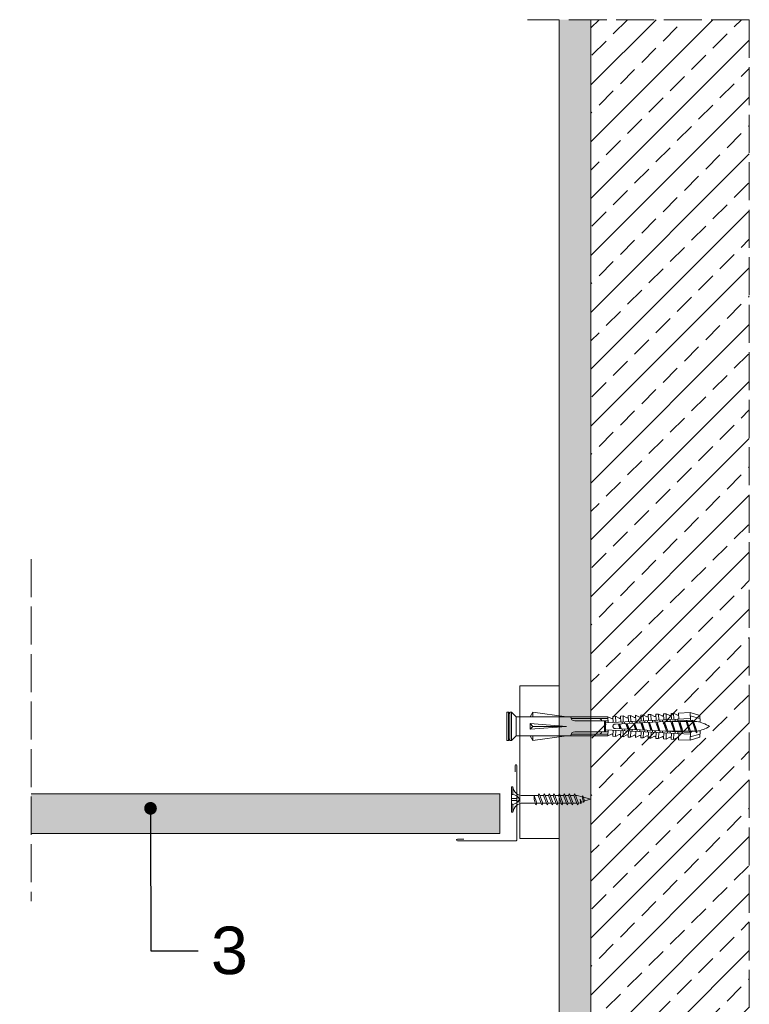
# Model space of a CAD drawing. Header units: millimetres. Extents: x -266 to 504, y -2190 to -1679.
# Tile 4 of 4: x 274 to 504, y -1990 to -1679. Entities that reach past the tile are written whole.
import ezdxf
from ezdxf import colors
from ezdxf.entities.mleader import LeaderData, LeaderLine
from ezdxf.math import Vec2, Vec3

# ---------------------------------------------------------------- set-up
doc = ezdxf.new("R2010")
doc.units = ezdxf.units.MM
doc.linetypes.add('ACAD_ISO02W100', pattern=[15, 12, -3])
doc.layers.get('0').update_dxf_attribs({"lineweight": 5})
for name, color, linetype, lineweight in [('_RIGIPS AKCESORIA', 7, 'Continuous', 5), ('_RIGIPS G-K', 7, 'Continuous', 9), ('_RIGIPS PROFIL', 7, 'Continuous', 9), ('_RIGIPS PŁYTA', 7, 'Continuous', 9), ('KRESKOWANIE', 7, 'Continuous', 9), ('PRZERYWANA', 7, 'ACAD_ISO02W100', 9)]:
    doc.layers.add(name, color=color, linetype=linetype, lineweight=lineweight)
doc.styles.get("Standard").update_dxf_attribs({"font": 'arial.ttf'})

# ---------------------------------------------------------------- blocks, each defined once
blk = doc.blocks.new('kolek rozprezny komplet 60')
for p, q in [((390.66, 217.01), (390.76, 218.91)), ((393.75, 218.75), (390.71, 217.96)), ((393.81, 219.85), (390.76, 218.91)), ((393.68, 217.35), (393.81, 219.85)), ((420.47, 216.55), (393.71, 217.95)), ((397.41, 219.66), (393.81, 219.85)), ((397.31, 217.76), (397.41, 219.66)), ((397.67, 217.14), (397.71, 217.74)), ((399, 219.58), (397.82, 218.98)), ((398.47, 217.1), (398.5, 217.7)), ((398.9, 217.68), (399, 219.58)), ((399.8, 219.54), (399, 219.58)), ((399.7, 217.64), (399.8, 219.54)), ((400.07, 217.02), (400.1, 217.62)), ((401.4, 219.45), (400.22, 218.85)), ((401.3, 217.56), (401.4, 219.45)), ((402.2, 219.41), (401.4, 219.45)), ((402.1, 217.51), (402.2, 219.41)), ((403.8, 219.33), (402.61, 218.72)), ((403.7, 217.43), (403.8, 219.33)), ((404.6, 219.29), (403.8, 219.33)), ((404.5, 217.39), (404.6, 219.29)), ((406.19, 219.2), (405.01, 218.6)), ((406.09, 217.3), (406.19, 219.2)), ((406.99, 219.16), (406.19, 219.2)), ((406.89, 217.26), (406.99, 219.16)), ((408.59, 219.08), (407.41, 218.47)), ((408.49, 217.18), (408.59, 219.08)), ((409.39, 219.03), (408.59, 219.08)), ((409.29, 217.14), (409.39, 219.03)), ((410.99, 218.95), (409.8, 218.35)), ((410.89, 217.05), (410.99, 218.95)), ((412.59, 218.87), (411.4, 218.26)), ((412.49, 216.97), (412.59, 218.87)), ((413.38, 218.82), (412.59, 218.87)), ((413.28, 216.93), (413.38, 218.82)), ((414.98, 218.74), (413.8, 218.14)), ((414.88, 216.84), (414.98, 218.74)), ((415.78, 218.7), (414.98, 218.74)), ((415.68, 216.8), (415.78, 218.7)), ((417.38, 218.62), (416.2, 218.01)), ((417.28, 216.72), (417.38, 218.62)), ((418.18, 218.57), (417.38, 218.62)), ((418.08, 216.68), (418.18, 218.57)), ((419.78, 218.49), (418.59, 217.89)), ((419.68, 216.59), (419.78, 218.49)), ((431.37, 217.95), (419.75, 217.95)), ((448.67, 218.45), (419.77, 218.45)), ((443.47, 219.95), (432.8, 218.45)), ((443.47, 218.45), (443.47, 219.95)), ((443.47, 219.95), (444.34, 218.45)), ((450.17, 219.95), (448.67, 218.45)), ((448.67, 218.45), (448.67, 212.45)), ((450.17, 219.95), (450.17, 210.95)), ((450.67, 219.95), (450.17, 219.95)), ((450.67, 219.95), (450.67, 210.95)), ((450.67, 219.35), (451.17, 219.95)), ((451.17, 219.95), (451.67, 219.95)), ((451.17, 219.95), (451.17, 210.95)), ((451.67, 219.95), (451.67, 210.95)), ((393.15, 216.88), (390.66, 217.01)), ((391.67, 216.95), (392.67, 216.95)), ((392.67, 216.95), (391.67, 213.95)), ((392.67, 216.95), (392.07, 213.95)), ((393.07, 216.95), (392.07, 213.95)), ((392.67, 216.95), (393.04, 217.45)), ((393.07, 216.95), (393.04, 217.45)), ((393.07, 216.95), (394.67, 216.95)), ((394.67, 216.95), (393.67, 213.95)), ((417.38, 216.11), (393.68, 217.35)), ((417.38, 214.79), (393.68, 213.55)), ((394.67, 216.95), (394.07, 213.95)), ((395.07, 216.95), (394.07, 213.95)), ((394.67, 216.95), (394.92, 217.29)), ((395.07, 216.95), (395.05, 217.28)), ((395.07, 216.95), (397.07, 216.95)), ((397.07, 216.95), (396.07, 213.95)), ((397.07, 216.95), (396.47, 213.95)), ((397.47, 216.95), (396.47, 213.95)), ((397.07, 216.95), (397.23, 217.17)), ((397.47, 216.95), (397.46, 217.16)), ((397.47, 216.95), (399.47, 216.95)), ((399.47, 216.95), (398.47, 213.95)), ((399.47, 216.95), (398.87, 213.95)), ((399.87, 216.95), (398.87, 213.95)), ((399.47, 216.95), (399.55, 217.05)), ((399.87, 216.95), (399.87, 217.03)), ((399.87, 216.95), (401.38, 216.95)), ((400.87, 216.98), (400.9, 217.58)), ((401.87, 216.92), (400.87, 213.95)), ((401.87, 216.92), (401.27, 213.95)), ((402.26, 216.9), (401.27, 213.95)), ((402.47, 216.89), (402.5, 217.49)), ((403.27, 216.85), (403.3, 217.45)), ((404.22, 216.8), (403.31, 214.05)), ((404.24, 216.8), (403.7, 214.07)), ((404.62, 216.78), (403.72, 214.07)), ((404.86, 216.77), (404.9, 217.37)), ((405.66, 216.73), (405.69, 217.32)), ((406.58, 216.68), (405.75, 214.18)), ((406.62, 216.68), (406.12, 214.2)), ((406.98, 216.66), (406.16, 214.2)), ((407.26, 216.64), (407.29, 217.24)), ((408.06, 216.6), (408.09, 217.2)), ((408.94, 216.55), (408.19, 214.31)), ((408.99, 216.55), (408.55, 214.33)), ((409.34, 216.53), (408.6, 214.33)), ((409.66, 216.52), (409.69, 217.12)), ((410.46, 216.47), (410.49, 217.07)), ((411.3, 216.43), (410.64, 214.44)), ((411.37, 216.43), (410.98, 214.45)), ((411.69, 216.41), (411.04, 214.46)), ((412.05, 216.39), (412.09, 216.99)), ((412.05, 214.51), (412.09, 213.91)), ((412.85, 216.35), (412.89, 216.95)), ((412.85, 214.55), (412.89, 213.95)), ((413.66, 216.31), (413.08, 214.56)), ((413.75, 216.3), (413.4, 214.58)), ((414.05, 216.29), (413.49, 214.58)), ((414.45, 216.27), (414.48, 216.86)), ((414.45, 214.64), (414.48, 214.04)), ((415.25, 216.22), (415.28, 216.82)), ((415.25, 214.68), (415.28, 214.08)), ((416.02, 216.18), (415.52, 214.69)), ((416.12, 216.18), (415.83, 214.71)), ((416.41, 216.16), (415.93, 214.71)), ((418.22, 215.58), (418.01, 214.95)), ((430.17, 217.15), (419.71, 217.15)), ((420.47, 217.15), (420.47, 213.75)), ((420.67, 217.15), (420.67, 213.75)), ((420.87, 217.15), (420.87, 213.75)), ((444.34, 216.37), (432.8, 215.45)), ((432.8, 215.45), (443.47, 215.45)), ((444.34, 214.53), (432.8, 215.45)), ((444.34, 216.37), (443.47, 215.45)), ((444.34, 214.53), (443.47, 215.45)), ((444.34, 214.53), (444.34, 216.37)), ((448.67, 216.95), (448.67, 213.95)), ((393.15, 214.02), (390.66, 213.89)), ((390.66, 213.89), (390.76, 211.99)), ((393.75, 212.15), (390.71, 212.94)), ((393.81, 211.05), (390.76, 211.99)), ((391.67, 213.95), (391.71, 213.45)), ((391.71, 213.45), (392.07, 213.95)), ((392.07, 213.95), (393.67, 213.95)), ((393.67, 213.95), (393.7, 213.55)), ((393.68, 213.55), (393.81, 211.05)), ((420.47, 214.35), (393.71, 212.95)), ((393.78, 213.55), (394.07, 213.95)), ((394.07, 213.95), (396.07, 213.95)), ((396.07, 213.95), (396.09, 213.67)), ((396.28, 213.68), (396.47, 213.95)), ((396.47, 213.95), (398.47, 213.95)), ((397.31, 213.14), (397.41, 211.24)), ((397.67, 213.76), (397.71, 213.16)), ((399, 211.32), (397.82, 211.93)), ((398.47, 213.95), (398.48, 213.8)), ((398.47, 213.8), (398.5, 213.2)), ((398.77, 213.81), (398.87, 213.95)), ((398.87, 213.95), (400.87, 213.95)), ((398.9, 213.22), (399, 211.32)), ((399.7, 213.26), (399.8, 211.36)), ((400.07, 213.88), (400.1, 213.28)), ((401.4, 211.45), (400.22, 212.05)), ((400.87, 213.95), (400.88, 213.92)), ((400.87, 213.92), (400.9, 213.32)), ((401.27, 213.95), (401.38, 213.95)), ((401.27, 213.94), (401.27, 213.95)), ((401.3, 213.35), (401.4, 211.45)), ((402.2, 211.49), (401.4, 211.45)), ((402.1, 213.39), (402.2, 211.49)), ((402.47, 214.01), (402.5, 213.41)), ((403.8, 211.57), (402.61, 212.18)), ((403.27, 214.05), (403.3, 213.45)), ((403.7, 213.47), (403.8, 211.57)), ((404.6, 211.62), (403.8, 211.57)), ((404.5, 213.51), (404.6, 211.62)), ((404.86, 214.13), (404.9, 213.53)), ((406.19, 211.7), (405.01, 212.3)), ((405.66, 214.17), (405.69, 213.58)), ((406.09, 213.6), (406.19, 211.7)), ((406.99, 211.74), (406.19, 211.7)), ((406.89, 213.64), (406.99, 211.74)), ((407.26, 214.26), (407.29, 213.66)), ((408.59, 211.82), (407.41, 212.43)), ((408.06, 214.3), (408.09, 213.7)), ((408.49, 213.72), (408.59, 211.82)), ((409.39, 211.87), (408.59, 211.82)), ((409.29, 213.76), (409.39, 211.87)), ((409.66, 214.38), (409.69, 213.79)), ((410.99, 211.95), (409.8, 212.55)), ((410.46, 214.43), (410.49, 213.83)), ((410.89, 213.85), (410.99, 211.95)), ((412.59, 212.03), (411.4, 212.64)), ((412.49, 213.93), (412.59, 212.03)), ((413.38, 212.08), (412.59, 212.03)), ((413.28, 213.97), (413.38, 212.08)), ((414.98, 212.16), (413.8, 212.76)), ((414.88, 214.06), (414.98, 212.16)), ((415.78, 212.2), (414.98, 212.16)), ((415.68, 214.1), (415.78, 212.2)), ((417.38, 212.29), (416.2, 212.89)), ((417.28, 214.18), (417.38, 212.29)), ((418.18, 212.33), (417.38, 212.29)), ((418.08, 214.22), (418.18, 212.33)), ((419.78, 212.41), (418.59, 213.01)), ((419.68, 214.31), (419.78, 212.41)), ((430.17, 213.75), (419.71, 213.75)), ((431.37, 212.95), (419.75, 212.95)), ((448.67, 212.45), (419.77, 212.45)), ((443.47, 210.95), (432.8, 212.45)), ((443.47, 212.45), (443.47, 210.95)), ((443.47, 210.95), (444.34, 212.45)), ((450.17, 210.95), (448.67, 212.45)), ((450.67, 211.55), (451.17, 210.95)), ((397.41, 211.24), (393.81, 211.05)), ((399.8, 211.36), (399, 211.32)), ((450.67, 210.95), (450.17, 210.95)), ((451.17, 210.95), (451.67, 210.95))]:
    blk.add_line(p, q)
for centre, radius, start, end in [((397.68, 219.24), 0.3, 177, 297), ((400.08, 219.12), 0.3, 177, 297), ((402.48, 218.99), 0.3, 177, 297), ((404.87, 218.87), 0.3, 177, 297), ((407.27, 218.74), 0.3, 177, 297), ((409.67, 218.61), 0.3, 177, 297), ((411.27, 218.53), 0.3, 177, 297), ((413.66, 218.41), 0.3, 177, 297), ((416.06, 218.28), 0.3, 177, 297), ((418.46, 218.15), 0.3, 177, 297), ((422.67, 216.95), 1, 90, 168.463), ((430.17, 218.45), 1.3, 270, 0), ((393.41, 206.24), 10.85, 99.2038, 121.9083), ((393.41, 224.66), 10.85, 238.0917, 260.7962), ((393.65, 216.85), 0.5, 87, 177), ((417.55, 215.45), 0.682, 255.8604, 104.1386), ((393.65, 214.05), 0.5, 183, 273), ((397.68, 211.66), 0.3, 63, 183), ((400.08, 211.78), 0.3, 63, 183), ((402.48, 211.91), 0.3, 63, 183), ((404.87, 212.03), 0.3, 63, 183), ((407.27, 212.16), 0.3, 63, 183), ((409.67, 212.29), 0.3, 63, 183), ((411.27, 212.37), 0.3, 63, 183), ((413.66, 212.5), 0.3, 63, 183), ((416.06, 212.62), 0.3, 63, 183), ((418.46, 212.75), 0.3, 63, 183), ((422.67, 213.95), 1, 191.537, 270), ((430.17, 212.45), 1.3, 0, 90)]:
    blk.add_arc(centre, radius, start, end)
blk = doc.blocks.new('TN 25')
at = {"layer": '_RIGIPS AKCESORIA'}
for p, q in [((0, -0.84), (0, 7.16)), ((0, 7.16), (0.46, 7.16)), ((0.46, 7.16), (0.46, 4.78)), ((0.46, 4.78), (0, 4.78)), ((0, 3.5), (1.77, 3.5)), ((1.77, 3.5), (1.77, 4.2)), ((3.02, 4.46), (8.47, 4.46)), ((7.12, 4.46), (7.12, 3.18)), ((8.03, 2.01), (7.12, 4.46)), ((7.12, 3.18), (7.65, 1.53)), ((8.47, 4.46), (8.79, 5)), ((9.61, 1.51), (8.47, 4.46)), ((8.79, 5), (9.93, 2.01)), ((9, 4.46), (10.1, 4.46)), ((10.1, 4.46), (10.41, 5)), ((11.23, 1.51), (10.1, 4.46)), ((10.41, 5), (11.56, 2.01)), ((10.62, 4.46), (11.67, 4.46)), ((11.67, 4.46), (11.99, 5)), ((12.81, 1.51), (11.67, 4.46)), ((11.99, 5), (13.14, 2.01)), ((12.2, 4.46), (13.21, 4.46)), ((13.21, 4.46), (13.52, 5)), ((14.34, 1.51), (13.21, 4.46)), ((13.52, 5), (14.67, 2.01)), ((13.73, 4.46), (14.8, 4.46)), ((14.8, 4.46), (15.12, 5)), ((15.94, 1.51), (14.8, 4.46)), ((15.12, 5), (16.26, 2.01)), ((15.33, 4.46), (16.42, 4.46)), ((16.42, 4.46), (16.73, 5)), ((17.55, 1.51), (16.42, 4.46)), ((16.73, 5), (17.88, 2.01)), ((16.94, 4.46), (17.99, 4.46)), ((17.99, 4.46), (18.31, 5)), ((19.13, 1.51), (17.99, 4.46)), ((18.31, 5), (19.45, 2.01)), ((18.52, 4.46), (19.68, 4.46)), ((19.68, 4.46), (20, 5)), ((20.82, 1.51), (19.68, 4.46)), ((20, 5), (21.14, 2.01)), ((20.21, 4.46), (20.7, 4.46)), ((20.7, 4.46), (22.28, 3.98)), ((21.85, 1.83), (21.67, 3.28)), ((21.67, 3.28), (22.14, 2.4)), ((22.28, 3.98), (22.56, 4.37)), ((22.7, 2.36), (22.28, 3.98)), ((22.56, 4.37), (23.03, 2.71)), ((22.71, 3.85), (25, 3.24)), ((25, 3.24), (23.03, 2.71)), ((0, 2.83), (1.77, 2.83)), ((0.46, 1.64), (0, 1.64)), ((0.46, -0.84), (0.46, 1.64)), ((1.77, 2.83), (1.77, 2.18)), ((7.49, 2.01), (3.55, 2.01)), ((7.65, 1.53), (8.03, 2.01)), ((9.41, 2.01), (8.03, 2.01)), ((9.93, 2.01), (9.61, 1.51)), ((11.04, 2.01), (9.93, 2.01)), ((11.56, 2.01), (11.23, 1.51)), ((12.61, 2.01), (11.56, 2.01)), ((13.14, 2.01), (12.81, 1.51)), ((14.15, 2.01), (13.14, 2.01)), ((14.67, 2.01), (14.34, 1.51)), ((15.74, 2.01), (14.67, 2.01)), ((16.26, 2.01), (15.94, 1.51)), ((17.36, 2.01), (16.26, 2.01)), ((17.88, 2.01), (17.55, 1.51)), ((18.93, 2.01), (17.88, 2.01)), ((19.45, 2.01), (19.13, 1.51)), ((19.45, 2.01), (20.62, 2.01)), ((21.14, 2.01), (20.82, 1.51)), ((21.14, 2.01), (21.81, 2.12)), ((22.14, 2.4), (21.85, 1.83)), ((22.7, 2.36), (22.14, 2.4)), ((23.03, 2.71), (22.7, 2.36)), ((0, -0.84), (0.46, -0.84))]:
    blk.add_line(p, q, dxfattribs=at)
for centre, major_axis, ratio, start_param, end_param in [((3.09, 7.67), (0.17, 3.2), 0.826134, 1.773653, 3.180586), ((-0.04, 0.9), (0, 3.93), 0.848176, -0.720942, -0.151112), ((1.66, 3.18), (0, 0.895), 0.848176, -1.552777, -0.720942), ((1.66, 3.18), (0, 0.895), 0.848176, 3.862535, 4.730408), ((3.37, -1.57), (0.28, 3.57), 0.832181, 0.035984, 1.430787), ((-2.73, 15.91), (0, 14.76), 0.848176, 3.399396, 3.475072), ((0.59, 4.62), (0, 2.81), 0.848176, 3.475072, 3.862535)]:
    blk.add_ellipse(centre, major_axis=major_axis, ratio=ratio, start_param=start_param, end_param=end_param, dxfattribs=at)
blk = doc.blocks.new('_Dot')
at = {"color": 0, "linetype": 'ByBlock', "lineweight": -2}
blk.add_line((-0.5, 0), (-1, 0), dxfattribs=at)
at = {"color": 0, "linetype": 'ByBlock', "const_width": 0.5}
blk.add_lwpolyline([(-0.25, 0, 1), (0.25, 0, 1)], format="xyb", close=True, dxfattribs=at)
blk = doc.blocks.new('Katownik 19x24')
at = {"layer": '_RIGIPS AKCESORIA'}
for p, q in [((652.64, 133.08), (652.64, 109.53)), ((653.14, 133.08), (653.14, 131.08)), ((652.84, 109.33), (671.39, 109.33)), ((671.39, 109.83), (669.39, 109.83))]:
    blk.add_line(p, q, dxfattribs=at)
for centre, radius, start, end in [((652.89, 133.08), 0.25, 0, 180), ((652.84, 109.53), 0.2, 180, 270), ((671.39, 109.58), 0.25, 270, 90)]:
    blk.add_arc(centre, radius, start, end, dxfattribs=at)

msp = doc.modelspace()

# ---------------------------------------------------------------- hatches: boundary and pattern name
at = {"layer": 'KRESKOWANIE'}
h = msp.add_hatch(dxfattribs=at)
h.set_pattern_fill('AR-SAND', color=256, scale=0.1, style=0)
h.set_pattern_definition([(37.5, (-2394.6565, -3309.2643), (-0.160003, 4.8941324), [0, -3.8608, 0, -4.318, 0, -4.1275]), (7.5, (-2394.6565, -3309.264), (4.495233, 7.168251), [0, -2.0828, 0, -3.4798, 0, -1.3335]), (327.5, (-2397.7807, -3309.2643), (7.9099237, 0.014372), [0, -1.27, 0, -4.572, 0, -5.969]), (317.5, (-2397.781, -3309.264), (7.635565, 2.229293), [0, -0.635, 0, -2.9972, 0, -3.429])])
h.paths.add_polyline_path([(444.02, -1679.31), (454.02, -1679.31), (454.02, -2030.31), (444.02, -2030.31)])
h = msp.add_hatch(dxfattribs=at)
h.set_pattern_fill('ANSI33', color=256, scale=2, angle=180, style=0)
h.set_pattern_definition([(225, (-2394.657, -3309.264), (8.980256, -8.980256), []), (225, (-2403.637, -3309.264), (8.980256, -8.980256), [6.35, -3.175])])
h.paths.add_polyline_path([(454.02, -1679.31), (504.02, -1679.31), (504.02, -2030.31), (454.02, -2030.31)])
h = msp.add_hatch(dxfattribs=at)
h.set_pattern_fill('DOTS', color=253, scale=0.5, style=0)
h.paths.add_polyline_path([(-197.67, -1923.71), (-197.67, -1936.21), (-49.67, -1936.21), (-49.67, -1923.71)])
h.paths.add_polyline_path([(277.26, -1923.71), (277.26, -1936.21), (425.27, -1936.21), (425.27, -1923.71)])
h.paths.add_polyline_path([(314.96, -1929.3, -1), (314.96, -1927.3, -1)], flags=16)

# ---------------------------------------------------------------- linework, layer by layer
for p, q in [((444.02, -1679.31), (444.02, -2030.31)), ((454.02, -1679.31), (454.02, -2030.31))]:
    msp.add_line(p, q)
at = {"layer": '_RIGIPS PROFIL'}
msp.add_line((425.4, -1923.71), (277.26, -1923.71), dxfattribs=at)
at = {"layer": '_RIGIPS PŁYTA'}
for p, q in [((431.52, -1889.61), (444.02, -1889.61)), ((431.52, -1889.61), (431.52, -1937.81)), ((277.26, -1923.71), (425.4, -1923.71)), ((277.26, -1923.71), (425.27, -1923.71)), ((425.27, -1923.71), (425.27, -1936.21)), ((431.52, -1926.51), (431.52, -1926.71)), ((277.26, -1936.21), (425.27, -1936.21)), ((431.52, -1937.81), (444.02, -1937.81))]:
    msp.add_line(p, q, dxfattribs=at)
at = {"layer": 'PRZERYWANA'}
for p, q in [((504.02, -1679.31), (434.02, -1679.31)), ((504.02, -1679.31), (504.02, -2030.31)), ((277.26, -1849.61), (277.26, -1957.64)), ((277.26, -1849.61), (277.26, -1957.64))]:
    msp.add_line(p, q, dxfattribs=at)

# ---------------------------------------------------------------- block references
at = {"xscale": -1}
msp.add_blockref('kolek rozprezny komplet 60', (879.12, -2117.86), dxfattribs=at)
msp.add_blockref('TN 25', (428.93, -1928.67))
at = {"layer": '_RIGIPS AKCESORIA', "xscale": -1}
msp.add_blockref('Katownik 19x24', (1083.26, -2047.84), dxfattribs=at)

# ---------------------------------------------------------------- leaders
at = {"layer": '_RIGIPS G-K'}
ml = msp.add_multileader_mtext('Standard', dxfattribs=at)
ml.set_content('3', color=256)
ml.set_leader_properties()
ml.set_arrow_properties(name='DOT')
ml.build(insert=Vec2(0, 0))
ml.multileader.update_dxf_attribs({"dogleg_length": 15})
ctx = ml.context
ctx.base_point, ctx.char_height, ctx.landing_gap_size, ctx.plane_origin = Vec3(330.03, -1973.28), 15, 4, Vec3(283.05, -1855.94)
notes = []
notes.append((ctx, [(0, (1, 1, 0), (315.03, -1973.28), (1, 0), 15, [(0, [(314.96, -1928.3)], 0, [])])]))
ctx.mtext.insert, ctx.mtext.flow_direction = Vec3(334.03, -1965.64), 5
for ctx, leaders in notes:
    for number, flags, end, landing, length, lines in leaders:
        leader = LeaderData()
        leader.index, (leader.has_last_leader_line, leader.has_dogleg_vector, leader.attachment_direction) = number, flags
        leader.last_leader_point, leader.dogleg_vector, leader.dogleg_length = Vec3(end), Vec3(landing), length
        for number, points, colour, breaks in lines:
            line = LeaderLine()
            line.index, line.vertices, line.color, line.breaks = number, Vec3.list(points), colors.encode_raw_color(colour), breaks
            leader.lines.append(line)
        ctx.leaders.append(leader)

doc.saveas('drawing.dxf')
